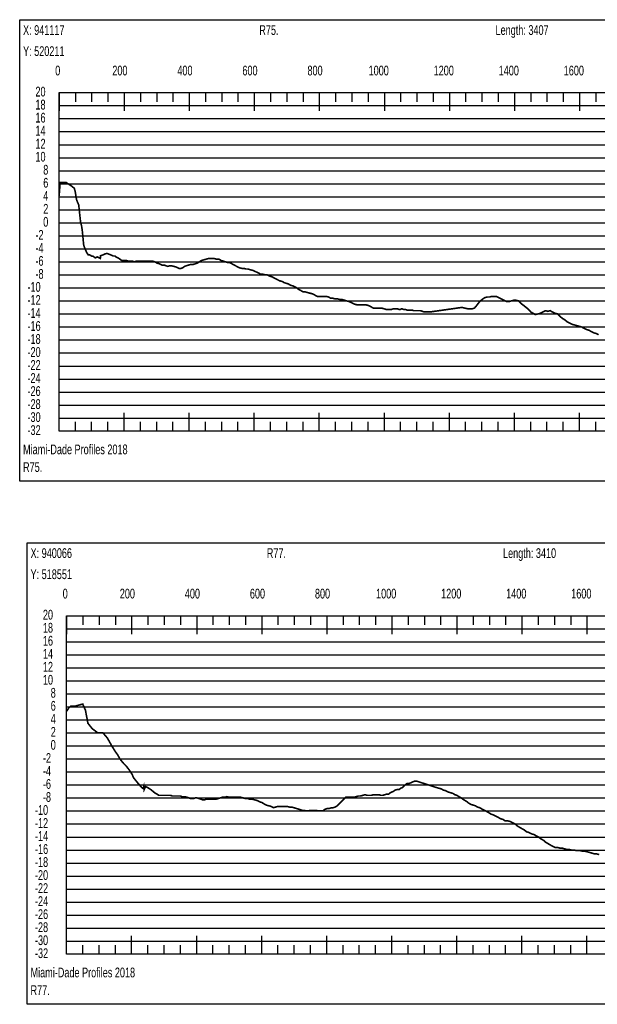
# Model space of a CAD drawing. Header units: inches. Extents: x 471865 to 538526, y 1054316 to 1102451.
# Tile 110 of 131: x 520344 to 522120, y 1085388 to 1088414. Entities that reach past the tile are written whole.
import ezdxf

# ---------------------------------------------------------------- set-up
doc = ezdxf.new("R2010")
doc.units = ezdxf.units.IN
doc.header["$MEASUREMENT"] = 0
for name, color, linetype in [('LABELS', 7, 'Continuous'), ('X_Gr1', 7, 'Continuous'), ('XSECTION', 7, 'Continuous')]:
    doc.layers.add(name, color=color, linetype=linetype)
doc.styles.get("Standard").update_dxf_attribs({"font": 'arial.ttf'})

msp = doc.modelspace()

# ---------------------------------------------------------------- linework, layer by layer
at = {"layer": 'X_Gr1', "color": 6, "linetype": 'Continuous', "lineweight": 18, "true_color": 0xff00ff, "transparency": 33554687, "const_width": 5}
for points in [[(520465.5, 1087872.3), (520465.5, 1087872.3), (520468.8, 1087912.9), (520487.1, 1087913.2), (520501.5, 1087904), (520512.1, 1087895.8), (520514.8, 1087886.5), (520519.5, 1087858.9), (520525.7, 1087844.9), (520531.5, 1087791.4), (520534.6, 1087779.8), (520536.7, 1087765.8), (520540.9, 1087723.2), (520542.4, 1087716.6), (520545.3, 1087710.3), (520549.9, 1087698.9), (520554.9, 1087691.2), (520560.3, 1087690.6), (520565.1, 1087687.4), (520569.8, 1087686.7), (520577.1, 1087681.6), (520582.7, 1087684.8), (520592.3, 1087680), (520592.8, 1087688.3), (520597.4, 1087689.9), (520602.1, 1087691.6), (520606.7, 1087693.8), (520612.6, 1087695.5), (520617.7, 1087693.5), (520622.8, 1087691.5), (520627.7, 1087689.5), (520632.2, 1087687.5), (520636.9, 1087687.5), (520642.1, 1087683.5), (520647.4, 1087681.5), (520652.9, 1087677.5), (520658.2, 1087673.5), (520663.1, 1087673.5), (520668.1, 1087673.5), (520673.3, 1087673.5), (520678.9, 1087671.5), (520684.9, 1087671.5), (520690.9, 1087671.5), (520696.9, 1087669.5), (520702.6, 1087671.5), (520708.5, 1087671.5), (520715.1, 1087671.5), (520722.4, 1087671.5), (520729.9, 1087671.5), (520736.8, 1087671.5), (520742.9, 1087671.5), (520748.4, 1087671.5), (520753.8, 1087671.5), (520760, 1087669.5), (520766.8, 1087665.5), (520774.1, 1087663.5), (520781.5, 1087659.5), (520788.3, 1087659.5), (520794.4, 1087657.5), (520799.8, 1087655.5), (520805.2, 1087657.5), (520811.2, 1087657.5), (520818.3, 1087655.5), (520826, 1087653.5), (520833.7, 1087649.5), (520840.5, 1087649.5), (520846.2, 1087651.5), (520851.2, 1087655.5), (520856.8, 1087657.5), (520863.2, 1087659.5), (520870.3, 1087661.5), (520877.5, 1087661.5), (520884.2, 1087663.5), (520890.4, 1087665.5), (520896.4, 1087669.5), (520902.7, 1087673.5), (520909.7, 1087675.5), (520916.8, 1087677.5), (520923.9, 1087679.5), (520930.7, 1087679.5), (520937, 1087679.5), (520943.3, 1087679.5), (520949.9, 1087677.5), (520957.1, 1087677.5), (520964.3, 1087673.5), (520971.3, 1087671.5), (520977.8, 1087669.5), (520983.9, 1087667.5), (520990.2, 1087667.5), (520996.9, 1087663.5), (521004.1, 1087659.5), (521011.9, 1087655.5), (521019.7, 1087651.5), (521027.3, 1087649.5), (521033.9, 1087649.5), (521039.8, 1087647.5), (521045.9, 1087647.5), (521052.8, 1087645.5), (521060.9, 1087643.5), (521069.5, 1087639.5), (521077.9, 1087635.5), (521085.5, 1087631.5), (521092.4, 1087631.5), (521099, 1087629.5), (521105.9, 1087629.5), (521113, 1087625.5), (521120.4, 1087623.5), (521127.6, 1087619.5), (521135.2, 1087615.5), (521143, 1087611.5), (521150.7, 1087609.5), (521157.9, 1087605.5), (521164.4, 1087603.5), (521170.7, 1087601.5), (521177.2, 1087597.5), (521184.8, 1087595.5), (521193.1, 1087591.5), (521201.2, 1087585.5), (521208.7, 1087581.5), (521215.2, 1087577.5), (521221.3, 1087577.5), (521228.1, 1087575.5), (521235.6, 1087573.5), (521243.7, 1087571.5), (521251.7, 1087567.5), (521259.1, 1087563.5), (521265.8, 1087563.5), (521272.3, 1087563.5), (521279.2, 1087563.5), (521286.5, 1087563.5), (521293.8, 1087561.5), (521301, 1087557.5), (521307.9, 1087557.5), (521315.2, 1087555.5), (521322.6, 1087555.5), (521330.1, 1087553.5), (521337, 1087553.5), (521343.2, 1087551.5), (521349.7, 1087549.5), (521357.1, 1087547.5), (521365.4, 1087543.5), (521373.9, 1087539.5), (521381.7, 1087537.5), (521388.7, 1087537.5), (521394.8, 1087537.5), (521401.3, 1087537.5), (521408.5, 1087537.5), (521416.4, 1087535.5), (521424.3, 1087531.5), (521431.5, 1087527.5), (521438, 1087527.5), (521444.3, 1087527.5), (521450.7, 1087527.5), (521457.4, 1087527.5), (521463.9, 1087525.5), (521470.4, 1087523.5), (521477, 1087523.5), (521483.1, 1087523.5), (521488.3, 1087523.5), (521493.1, 1087525.5), (521498.6, 1087525.5), (521504.9, 1087525.5), (521510.4, 1087523.5), (521514.6, 1087523.5), (521518.8, 1087525.5), (521524.3, 1087523.5), (521530.1, 1087523.5), (521534.7, 1087521.5), (521538.9, 1087521.5), (521544.2, 1087521.5), (521550.4, 1087521.5), (521556, 1087519.5), (521560.3, 1087519.5), (521564.7, 1087519.5), (521570.3, 1087519.5), (521576.8, 1087519.5), (521582.8, 1087517.5), (521587.9, 1087515.5), (521593.1, 1087515.5), (521598.8, 1087515.5), (521605.2, 1087515.5), (521626.7, 1087518.5), (521631.9, 1087519.3), (521637.1, 1087520), (521642.3, 1087520.7), (521647.5, 1087521.5), (521652.7, 1087522.2), (521657.9, 1087522.9), (521663, 1087523.7), (521668.2, 1087524.4), (521673.4, 1087525.2), (521678.5, 1087525.9), (521683.6, 1087526.6), (521688.8, 1087527.4), (521693.9, 1087528.1), (521699, 1087528.8), (521703.9, 1087529.5), (521712.1, 1087527.5), (521721, 1087525.5), (521729.2, 1087525.5), (521736.5, 1087525.5), (521742.8, 1087527.5), (521749.4, 1087535.5), (521757.1, 1087545.5), (521765.5, 1087553.5), (521774.1, 1087559.5), (521782, 1087561.5), (521789.1, 1087561.5), (521796, 1087563.5), (521802.8, 1087563.5), (521809.9, 1087563.5), (521817.4, 1087559.5), (521825.3, 1087555.5), (521833.6, 1087551.5), (521841.5, 1087547.5), (521849, 1087547.5), (521856.1, 1087549.5), (521863.2, 1087551.5), (521870.6, 1087551.5), (521878.2, 1087549.5), (521886, 1087541.5), (521893.9, 1087535.5), (521901.5, 1087529.5), (521908.8, 1087523.5), (521915.8, 1087515.5), (521922.8, 1087511.5), (521929.9, 1087507.5), (521937.4, 1087509.5), (521945.4, 1087511.5), (521953.3, 1087515.5), (521960.9, 1087519.5), (521968.2, 1087517.5), (521975.2, 1087519.5), (521982.7, 1087515.5), (521990.5, 1087511.5), (521998.6, 1087509.5), (522006.3, 1087501.5), (522013.4, 1087495.5), (522020.3, 1087491.5), (522027.4, 1087485.5), (522035.2, 1087481.5), (522043, 1087477.5), (522050.5, 1087475.5), (522057.6, 1087473.5), (522064.6, 1087471.5), (522072, 1087469.5), (522079.7, 1087465.5), (522087.2, 1087461.5), (522094.5, 1087459.5), (522101.6, 1087455.5), (522109, 1087451.5), (522116.8, 1087449.5), (522124.6, 1087445.5)], [(520488.7, 1086288.8), (520488.7, 1086288.8), (520495.5, 1086299.5), (520501.3, 1086304.2), (520515.1, 1086304.6), (520538.1, 1086310.9), (520546.4, 1086292.2), (520554.1, 1086251.7), (520567.5, 1086235.2), (520584.2, 1086222.4), (520600.3, 1086222.5), (520613.9, 1086206.4), (520629.4, 1086179.1), (520639.7, 1086162.8), (520645.1, 1086155.7), (520652.7, 1086142), (520663.1, 1086129.1), (520671.9, 1086120.3), (520681.7, 1086107.6), (520689.6, 1086095.6), (520694.6, 1086084.2), (520702.5, 1086074.4), (520710.6, 1086064.5), (520716.6, 1086058), (520721.1, 1086053.1), (520724, 1086051.1), (520726, 1086058), (520726.9, 1086047.6), (520731.1, 1086057.3), (520736.3, 1086055.1), (520741.5, 1086051.9), (520746.7, 1086048.7), (520751.9, 1086044.4), (520757.1, 1086040.1), (520762.3, 1086036.3), (520767.5, 1086033.6), (520772.2, 1086030.4), (520777.3, 1086030.4), (520783.1, 1086030.4), (520789.6, 1086030.4), (520796.1, 1086030.4), (520802.4, 1086030.4), (520808.3, 1086030.4), (520813.7, 1086028.4), (520818.6, 1086028.4), (520823.2, 1086028.4), (520828.3, 1086028.4), (520833.9, 1086028.4), (520838.9, 1086028.4), (520843.2, 1086026.4), (520847.4, 1086026.4), (520852.6, 1086026.4), (520858.8, 1086024.4), (520864.8, 1086022.4), (520869.9, 1086020.4), (520874, 1086020.4), (520878.3, 1086020.4), (520883.6, 1086022.4), (520889.7, 1086022.4), (520896.1, 1086020.4), (520902.1, 1086018.4), (520907.4, 1086016.4), (520912.2, 1086016.4), (520917.4, 1086018.4), (520923.9, 1086018.4), (520931.5, 1086018.4), (520939.7, 1086018.4), (520947.5, 1086018.4), (520954.5, 1086020.4), (520961, 1086022.4), (520967.1, 1086024.4), (520973.8, 1086024.4), (520981.3, 1086026.4), (520988.9, 1086024.4), (520996.5, 1086024.4), (521003.7, 1086024.4), (521010.6, 1086024.4), (521017.5, 1086024.4), (521024.5, 1086024.4), (521032, 1086022.4), (521039.1, 1086020.4), (521045.7, 1086020.4), (521052.3, 1086018.4), (521059.4, 1086018.4), (521067.4, 1086016.4), (521075.1, 1086014.4), (521082.3, 1086010.4), (521088.9, 1086008.4), (521095.4, 1086004.4), (521102.5, 1086000.4), (521109.9, 1085998.4), (521117.5, 1085996.4), (521124.6, 1085992.4), (521131.1, 1085994.4), (521137.8, 1085996.4), (521144.8, 1085996.4), (521152.3, 1085996.4), (521159.8, 1085996.4), (521166.9, 1085996.4), (521173.9, 1085994.4), (521180.6, 1085994.4), (521187.3, 1085992.4), (521194, 1085990.4), (521200.7, 1085988.4), (521207.1, 1085986.4), (521213.2, 1085984.4), (521219.1, 1085984.4), (521225.1, 1085982.4), (521231.2, 1085982.4), (521237.6, 1085984.4), (521243.6, 1085984.4), (521248.6, 1085984.4), (521252.8, 1085984.4), (521256.9, 1085984.4), (521261.7, 1085982.4), (521266.8, 1085982.4), (521271.8, 1085982.4), (521276.3, 1085982.4), (521280.7, 1085986.4), (521285.5, 1085988.4), (521291.2, 1085990.4), (521297.2, 1085990.4), (521302.8, 1085992.4), (521308.3, 1085992.4), (521314.3, 1085994.4), (521320.9, 1085998.4), (521325.7, 1086003.4), (521330.9, 1086008.7), (521336, 1086013.9), (521341.2, 1086019.2), (521346.4, 1086024.4), (521352.8, 1086024.4), (521359.6, 1086024.4), (521366.4, 1086024.4), (521372.9, 1086024.4), (521379.2, 1086026.4), (521385.5, 1086028.4), (521392.2, 1086028.4), (521399.2, 1086030.4), (521406.2, 1086032.4), (521413, 1086030.4), (521419.5, 1086030.4), (521425.7, 1086030.4), (521431.7, 1086032.4), (521437.2, 1086032.4), (521442.9, 1086032.4), (521448.8, 1086032.4), (521454.7, 1086030.4), (521460.8, 1086030.4), (521467, 1086032.4), (521473.3, 1086034.4), (521479, 1086034.4), (521483.8, 1086038.4), (521488.2, 1086040.4), (521492.9, 1086042.4), (521498.7, 1086046.4), (521504.9, 1086048.4), (521511, 1086048.4), (521516.4, 1086052.4), (521520.9, 1086054.4), (521525.2, 1086058.4), (521529.7, 1086062.4), (521534.8, 1086066.4), (521540.3, 1086066.4), (521545.6, 1086068.4), (521550.3, 1086070.4), (521554.5, 1086072.4), (521558.9, 1086074.4), (521564.2, 1086074.4), (521569.9, 1086072.4), (521576.1, 1086070.4), (521582.3, 1086068.4), (521588.6, 1086066.4), (521595.1, 1086064.4), (521601.2, 1086062.4), (521607.1, 1086060.4), (521612.9, 1086058.4), (521619, 1086056.4), (521625.7, 1086054.4), (521632.7, 1086052.4), (521640, 1086050.4), (521647.4, 1086046.4), (521654.9, 1086044.4), (521662.4, 1086040.4), (521669.4, 1086038.4), (521676.1, 1086036.4), (521682.4, 1086032.4), (521688.5, 1086030.4), (521695.1, 1086026.4), (521702.2, 1086022.4), (521710, 1086016.4), (521717.6, 1086012.4), (521725, 1086006.4), (521732, 1086002.4), (521738.7, 1086000.4), (521745.3, 1085998.4), (521751.8, 1085994.4), (521758.5, 1085992.4), (521765.7, 1085988.4), (521773.1, 1085984.4), (521780.8, 1085980.4), (521787.8, 1085976.4), (521794.2, 1085972.4), (521800.9, 1085970.4), (521808.1, 1085966.4), (521816, 1085962.4), (521823.5, 1085958.4), (521830.3, 1085956.4), (521836.5, 1085952.4), (521843.3, 1085952.4), (521851.3, 1085950.4), (521859.5, 1085946.4), (521867.4, 1085942.4), (521874.4, 1085936.4), (521880.9, 1085932.4), (521888, 1085928.4), (521895.4, 1085924.4), (521902.9, 1085918.4), (521910.1, 1085916.4), (521917.1, 1085912.4), (521924.5, 1085910.4), (521931.9, 1085906.4), (521939.6, 1085902.4), (521947.5, 1085896.4), (521954.7, 1085892.4), (521961.6, 1085886.4), (521968.2, 1085882.4), (521975, 1085878.4), (521982.4, 1085874.4), (521990.1, 1085870.4), (521997.9, 1085870.4), (522005, 1085868.4), (522011.6, 1085868.4), (522018.5, 1085866.4), (522025.4, 1085864.4), (522032.9, 1085864.4), (522040.8, 1085862.4), (522048.9, 1085862.4), (522056.3, 1085860.4), (522062.5, 1085860.4), (522068.6, 1085860.4), (522075.6, 1085858.4), (522083.5, 1085858.4), (522091.5, 1085856.4), (522098.8, 1085854.4), (522105.3, 1085852.4), (522111.6, 1085850.4), (522118.3, 1085850.4), (522126.2, 1085848.4)]]:
    msp.add_lwpolyline(points, dxfattribs=at)
at = {"layer": 'XSECTION', "color": 18, "linetype": 'Continuous', "true_color": 0x000000}
for points in [[(520344.3, 1088413.5), (523986.7, 1088413.5), (523986.7, 1086995.5), (520344.3, 1086995.5), (520344.3, 1088413.5)], [(520465.5, 1088189.5), (523865.5, 1088189.5), (523865.5, 1087149.5), (520465.5, 1087149.5), (520465.5, 1088189.5)], [(520465.5, 1088189.5), (520465.5, 1088133.1)], [(520465.5, 1088189.5), (520465.5, 1088133.1)], [(520465.5, 1088189.5), (520465.5, 1088161.5)], [(520465.5, 1088189.5), (520465.5, 1088161.5)], [(520515.5, 1088189.5), (520515.5, 1088161.5)], [(520565.5, 1088189.5), (520565.5, 1088161.5)], [(520615.5, 1088189.5), (520615.5, 1088161.5)], [(520665.5, 1088189.5), (520665.5, 1088133.1)], [(520665.5, 1088189.5), (520665.5, 1088161.5)], [(520715.5, 1088189.5), (520715.5, 1088161.5)], [(520765.5, 1088189.5), (520765.5, 1088161.5)], [(520815.5, 1088189.5), (520815.5, 1088161.5)], [(520865.5, 1088189.5), (520865.5, 1088133.1)], [(520865.5, 1088189.5), (520865.5, 1088161.5)], [(520915.5, 1088189.5), (520915.5, 1088161.5)], [(520965.5, 1088189.5), (520965.5, 1088161.5)], [(521015.5, 1088189.5), (521015.5, 1088161.5)], [(521065.5, 1088189.5), (521065.5, 1088133.1)], [(521065.5, 1088189.5), (521065.5, 1088161.5)], [(521115.5, 1088189.5), (521115.5, 1088161.5)], [(521165.5, 1088189.5), (521165.5, 1088161.5)], [(521215.5, 1088189.5), (521215.5, 1088161.5)], [(521265.5, 1088189.5), (521265.5, 1088133.1)], [(521265.5, 1088189.5), (521265.5, 1088161.5)], [(521315.5, 1088189.5), (521315.5, 1088161.5)], [(521365.5, 1088189.5), (521365.5, 1088161.5)], [(521415.5, 1088189.5), (521415.5, 1088161.5)], [(521465.5, 1088189.5), (521465.5, 1088133.1)], [(521465.5, 1088189.5), (521465.5, 1088161.5)], [(521515.5, 1088189.5), (521515.5, 1088161.5)], [(521565.5, 1088189.5), (521565.5, 1088161.5)], [(521615.5, 1088189.5), (521615.5, 1088161.5)], [(521665.5, 1088189.5), (521665.5, 1088133.1)], [(521665.5, 1088189.5), (521665.5, 1088161.5)], [(521715.5, 1088189.5), (521715.5, 1088161.5)], [(521765.5, 1088189.5), (521765.5, 1088161.5)], [(521815.5, 1088189.5), (521815.5, 1088161.5)], [(521865.5, 1088189.5), (521865.5, 1088133.1)], [(521865.5, 1088189.5), (521865.5, 1088161.5)], [(521915.5, 1088189.5), (521915.5, 1088161.5)], [(521965.5, 1088189.5), (521965.5, 1088161.5)], [(522015.5, 1088189.5), (522015.5, 1088161.5)], [(522065.5, 1088189.5), (522065.5, 1088133.1)], [(522065.5, 1088189.5), (522065.5, 1088161.5)], [(522115.5, 1088189.5), (522115.5, 1088161.5)], [(520465.5, 1087949.5), (520493.5, 1087949.5)], [(520465.5, 1087749.5), (520493.5, 1087749.5)], [(520465.5, 1087549.5), (520493.5, 1087549.5)], [(520465.5, 1087349.5), (520493.5, 1087349.5)], [(520465.5, 1087149.5), (520465.5, 1087205.9)], [(520465.5, 1087149.5), (520465.5, 1087205.9)], [(520665.5, 1087149.5), (520665.5, 1087205.9)], [(520865.5, 1087149.5), (520865.5, 1087205.9)], [(521065.5, 1087149.5), (521065.5, 1087205.9)], [(521265.5, 1087149.5), (521265.5, 1087205.9)], [(521465.5, 1087149.5), (521465.5, 1087205.9)], [(521665.5, 1087149.5), (521665.5, 1087205.9)], [(521865.5, 1087149.5), (521865.5, 1087205.9)], [(522065.5, 1087149.5), (522065.5, 1087205.9)], [(520465.5, 1087149.5), (520465.5, 1087177.5)], [(520465.5, 1087149.5), (520465.5, 1087177.5)], [(520515.5, 1087149.5), (520515.5, 1087177.5)], [(520565.5, 1087149.5), (520565.5, 1087177.5)], [(520615.5, 1087149.5), (520615.5, 1087177.5)], [(520665.5, 1087149.5), (520665.5, 1087177.5)], [(520715.5, 1087149.5), (520715.5, 1087177.5)], [(520765.5, 1087149.5), (520765.5, 1087177.5)], [(520815.5, 1087149.5), (520815.5, 1087177.5)], [(520865.5, 1087149.5), (520865.5, 1087177.5)], [(520915.5, 1087149.5), (520915.5, 1087177.5)], [(520965.5, 1087149.5), (520965.5, 1087177.5)], [(521015.5, 1087149.5), (521015.5, 1087177.5)], [(521065.5, 1087149.5), (521065.5, 1087177.5)], [(521115.5, 1087149.5), (521115.5, 1087177.5)], [(521165.5, 1087149.5), (521165.5, 1087177.5)], [(521215.5, 1087149.5), (521215.5, 1087177.5)], [(521265.5, 1087149.5), (521265.5, 1087177.5)], [(521315.5, 1087149.5), (521315.5, 1087177.5)], [(521365.5, 1087149.5), (521365.5, 1087177.5)], [(521415.5, 1087149.5), (521415.5, 1087177.5)], [(521465.5, 1087149.5), (521465.5, 1087177.5)], [(521515.5, 1087149.5), (521515.5, 1087177.5)], [(521565.5, 1087149.5), (521565.5, 1087177.5)], [(521615.5, 1087149.5), (521615.5, 1087177.5)], [(521665.5, 1087149.5), (521665.5, 1087177.5)], [(521715.5, 1087149.5), (521715.5, 1087177.5)], [(521765.5, 1087149.5), (521765.5, 1087177.5)], [(521815.5, 1087149.5), (521815.5, 1087177.5)], [(521865.5, 1087149.5), (521865.5, 1087177.5)], [(521915.5, 1087149.5), (521915.5, 1087177.5)], [(521965.5, 1087149.5), (521965.5, 1087177.5)], [(522015.5, 1087149.5), (522015.5, 1087177.5)], [(522065.5, 1087149.5), (522065.5, 1087177.5)], [(522115.5, 1087149.5), (522115.5, 1087177.5)], [(520367.3, 1086806.4), (524009.7, 1086806.4), (524009.7, 1085388.4), (520367.3, 1085388.4), (520367.3, 1086806.4)], [(520488.5, 1086582.4), (523888.5, 1086582.4), (523888.5, 1085542.4), (520488.5, 1085542.4), (520488.5, 1086582.4)], [(520488.5, 1086582.4), (520488.5, 1086526)], [(520488.5, 1086582.4), (520488.5, 1086526)], [(520488.5, 1086582.4), (520488.5, 1086554.4)], [(520488.5, 1086582.4), (520488.5, 1086554.4)], [(520538.5, 1086582.4), (520538.5, 1086554.4)], [(520588.5, 1086582.4), (520588.5, 1086554.4)], [(520638.5, 1086582.4), (520638.5, 1086554.4)], [(520688.5, 1086582.4), (520688.5, 1086526)], [(520688.5, 1086582.4), (520688.5, 1086554.4)], [(520738.5, 1086582.4), (520738.5, 1086554.4)], [(520788.5, 1086582.4), (520788.5, 1086554.4)], [(520838.5, 1086582.4), (520838.5, 1086554.4)], [(520888.5, 1086582.4), (520888.5, 1086526)], [(520888.5, 1086582.4), (520888.5, 1086554.4)], [(520938.5, 1086582.4), (520938.5, 1086554.4)], [(520988.5, 1086582.4), (520988.5, 1086554.4)], [(521038.5, 1086582.4), (521038.5, 1086554.4)], [(521088.5, 1086582.4), (521088.5, 1086526)], [(521088.5, 1086582.4), (521088.5, 1086554.4)], [(521138.5, 1086582.4), (521138.5, 1086554.4)], [(521188.5, 1086582.4), (521188.5, 1086554.4)], [(521238.5, 1086582.4), (521238.5, 1086554.4)], [(521288.5, 1086582.4), (521288.5, 1086526)], [(521288.5, 1086582.4), (521288.5, 1086554.4)], [(521338.5, 1086582.4), (521338.5, 1086554.4)], [(521388.5, 1086582.4), (521388.5, 1086554.4)], [(521438.5, 1086582.4), (521438.5, 1086554.4)], [(521488.5, 1086582.4), (521488.5, 1086526)], [(521488.5, 1086582.4), (521488.5, 1086554.4)], [(521538.5, 1086582.4), (521538.5, 1086554.4)], [(521588.5, 1086582.4), (521588.5, 1086554.4)], [(521638.5, 1086582.4), (521638.5, 1086554.4)], [(521688.5, 1086582.4), (521688.5, 1086526)], [(521688.5, 1086582.4), (521688.5, 1086554.4)], [(521738.5, 1086582.4), (521738.5, 1086554.4)], [(521788.5, 1086582.4), (521788.5, 1086554.4)], [(521838.5, 1086582.4), (521838.5, 1086554.4)], [(521888.5, 1086582.4), (521888.5, 1086526)], [(521888.5, 1086582.4), (521888.5, 1086554.4)], [(521938.5, 1086582.4), (521938.5, 1086554.4)], [(521988.5, 1086582.4), (521988.5, 1086554.4)], [(522038.5, 1086582.4), (522038.5, 1086554.4)], [(522088.5, 1086582.4), (522088.5, 1086526)], [(522088.5, 1086582.4), (522088.5, 1086554.4)], [(520488.5, 1086342.4), (520516.5, 1086342.4)], [(520488.5, 1086142.4), (520516.5, 1086142.4)], [(520488.5, 1085942.4), (520516.5, 1085942.4)], [(520488.5, 1085742.4), (520516.5, 1085742.4)], [(520488.5, 1085542.4), (520488.5, 1085598.8)], [(520488.5, 1085542.4), (520488.5, 1085598.8)], [(520688.5, 1085542.4), (520688.5, 1085598.8)], [(520888.5, 1085542.4), (520888.5, 1085598.8)], [(521088.5, 1085542.4), (521088.5, 1085598.8)], [(521288.5, 1085542.4), (521288.5, 1085598.8)], [(521488.5, 1085542.4), (521488.5, 1085598.8)], [(521688.5, 1085542.4), (521688.5, 1085598.8)], [(521888.5, 1085542.4), (521888.5, 1085598.8)], [(522088.5, 1085542.4), (522088.5, 1085598.8)], [(520488.5, 1085542.4), (520488.5, 1085570.4)], [(520488.5, 1085542.4), (520488.5, 1085570.4)], [(520538.5, 1085542.4), (520538.5, 1085570.4)], [(520588.5, 1085542.4), (520588.5, 1085570.4)], [(520638.5, 1085542.4), (520638.5, 1085570.4)], [(520688.5, 1085542.4), (520688.5, 1085570.4)], [(520738.5, 1085542.4), (520738.5, 1085570.4)], [(520788.5, 1085542.4), (520788.5, 1085570.4)], [(520838.5, 1085542.4), (520838.5, 1085570.4)], [(520888.5, 1085542.4), (520888.5, 1085570.4)], [(520938.5, 1085542.4), (520938.5, 1085570.4)], [(520988.5, 1085542.4), (520988.5, 1085570.4)], [(521038.5, 1085542.4), (521038.5, 1085570.4)], [(521088.5, 1085542.4), (521088.5, 1085570.4)], [(521138.5, 1085542.4), (521138.5, 1085570.4)], [(521188.5, 1085542.4), (521188.5, 1085570.4)], [(521238.5, 1085542.4), (521238.5, 1085570.4)], [(521288.5, 1085542.4), (521288.5, 1085570.4)], [(521338.5, 1085542.4), (521338.5, 1085570.4)], [(521388.5, 1085542.4), (521388.5, 1085570.4)], [(521438.5, 1085542.4), (521438.5, 1085570.4)], [(521488.5, 1085542.4), (521488.5, 1085570.4)], [(521538.5, 1085542.4), (521538.5, 1085570.4)], [(521588.5, 1085542.4), (521588.5, 1085570.4)], [(521638.5, 1085542.4), (521638.5, 1085570.4)], [(521688.5, 1085542.4), (521688.5, 1085570.4)], [(521738.5, 1085542.4), (521738.5, 1085570.4)], [(521788.5, 1085542.4), (521788.5, 1085570.4)], [(521838.5, 1085542.4), (521838.5, 1085570.4)], [(521888.5, 1085542.4), (521888.5, 1085570.4)], [(521938.5, 1085542.4), (521938.5, 1085570.4)], [(521988.5, 1085542.4), (521988.5, 1085570.4)], [(522038.5, 1085542.4), (522038.5, 1085570.4)], [(522088.5, 1085542.4), (522088.5, 1085570.4)]]:
    msp.add_lwpolyline(points, dxfattribs=at)
at = {"layer": 'XSECTION', "color": 18, "true_color": 0x000000}
for points in [[(520465.5, 1088149.5), (523865.5, 1088149.5)], [(520465.5, 1088109.5), (523865.5, 1088109.5)], [(520465.5, 1088069.5), (523865.5, 1088069.5)], [(520465.5, 1088029.5), (523865.5, 1088029.5)], [(520465.5, 1087989.5), (523865.5, 1087989.5)], [(520465.5, 1087949.5), (523865.5, 1087949.5)], [(520465.5, 1087909.5), (523865.5, 1087909.5)], [(520465.5, 1087869.5), (523865.5, 1087869.5)], [(520465.5, 1087829.5), (523865.5, 1087829.5)], [(520465.5, 1087789.5), (523865.5, 1087789.5)], [(520465.5, 1087749.5), (523865.5, 1087749.5)], [(520465.5, 1087709.5), (523865.5, 1087709.5)], [(520465.5, 1087669.5), (523865.5, 1087669.5)], [(520465.5, 1087629.5), (523865.5, 1087629.5)], [(520465.5, 1087589.5), (523865.5, 1087589.5)], [(520465.5, 1087549.5), (523865.5, 1087549.5)], [(520465.5, 1087509.5), (523865.5, 1087509.5)], [(520465.5, 1087469.5), (523865.5, 1087469.5)], [(520465.5, 1087429.5), (523865.5, 1087429.5)], [(520465.5, 1087389.5), (523865.5, 1087389.5)], [(520465.5, 1087349.5), (523865.5, 1087349.5)], [(520465.5, 1087309.5), (523865.5, 1087309.5)], [(520465.5, 1087269.5), (523865.5, 1087269.5)], [(520465.5, 1087229.5), (523865.5, 1087229.5)], [(520465.5, 1087189.5), (523865.5, 1087189.5)], [(520488.5, 1086542.4), (523888.5, 1086542.4)], [(520488.5, 1086502.4), (523888.5, 1086502.4)], [(520488.5, 1086462.4), (523888.5, 1086462.4)], [(520488.5, 1086422.4), (523888.5, 1086422.4)], [(520488.5, 1086382.4), (523888.5, 1086382.4)], [(520488.5, 1086342.4), (523888.5, 1086342.4)], [(520488.5, 1086302.4), (523888.5, 1086302.4)], [(520488.5, 1086262.4), (523888.5, 1086262.4)], [(520488.5, 1086222.4), (523888.5, 1086222.4)], [(520488.5, 1086182.4), (523888.5, 1086182.4)], [(520488.5, 1086142.4), (523888.5, 1086142.4)], [(520488.5, 1086102.4), (523888.5, 1086102.4)], [(520488.5, 1086062.4), (523888.5, 1086062.4)], [(520488.5, 1086022.4), (523888.5, 1086022.4)], [(520488.5, 1085982.4), (523888.5, 1085982.4)], [(520488.5, 1085942.4), (523888.5, 1085942.4)], [(520488.5, 1085902.4), (523888.5, 1085902.4)], [(520488.5, 1085862.4), (523888.5, 1085862.4)], [(520488.5, 1085822.4), (523888.5, 1085822.4)], [(520488.5, 1085782.4), (523888.5, 1085782.4)], [(520488.5, 1085742.4), (523888.5, 1085742.4)], [(520488.5, 1085702.4), (523888.5, 1085702.4)], [(520488.5, 1085662.4), (523888.5, 1085662.4)], [(520488.5, 1085622.4), (523888.5, 1085622.4)], [(520488.5, 1085582.4), (523888.5, 1085582.4)]]:
    msp.add_lwpolyline(points, dxfattribs=at)

# ---------------------------------------------------------------- texts
at = {"layer": 'LABELS', "color": 18, "true_color": 0x000000, "width": 0.666667}
for s, p in [('X: 941117', (520354.7, 1088366.7)), ('R75.', (521081.1, 1088366.7)), ('Length: 3407', (521807.5, 1088366.7)), ('Y: 520211', (520354.7, 1088301.9)), ('0', (520453.5, 1088242.3)), ('0', (520453.5, 1088242.3)), ('200', (520629.1, 1088242.3)), ('400', (520829.1, 1088242.3)), ('600', (521029.1, 1088242.3)), ('800', (521229.1, 1088242.3)), ('1000', (521417.1, 1088242.3)), ('1200', (521617.1, 1088242.3)), ('1400', (521817.1, 1088242.3)), ('1600', (522017.1, 1088242.3)), ('20', (520392.7, 1088177.5)), ('18', (520392.7, 1088137.5)), ('16', (520392.7, 1088097.5)), ('14', (520392.7, 1088057.5)), ('12', (520392.7, 1088017.5)), ('10', (520392.7, 1087977.5)), ('8', (520416.7, 1087937.5)), ('6', (520416.7, 1087897.5)), ('4', (520416.7, 1087857.5)), ('2', (520416.7, 1087817.5)), ('0', (520416.7, 1087777.5)), ('-2', (520392.7, 1087737.5)), ('-4', (520392.7, 1087697.5)), ('-6', (520392.7, 1087657.5)), ('-8', (520392.7, 1087617.5)), ('-10', (520368.3, 1087577.5)), ('-12', (520368.3, 1087537.5)), ('-14', (520368.3, 1087497.5)), ('-16', (520368.3, 1087457.5)), ('-18', (520368.3, 1087417.5)), ('-20', (520368.3, 1087377.5)), ('-22', (520368.3, 1087337.5)), ('-24', (520368.3, 1087297.5)), ('-26', (520368.3, 1087257.5)), ('-28', (520368.3, 1087217.5)), ('-30', (520368.3, 1087177.5)), ('-32', (520368.3, 1087137.5)), ('Miami-Dade Profiles 2018', (520354.7, 1087078.3)), ('R75.', (520354.7, 1087023.9)), ('X: 940066', (520377.7, 1086759.6)), ('R77.', (521104.1, 1086759.6)), ('Length: 3410', (521830.5, 1086759.6)), ('Y: 518551', (520377.7, 1086694.8)), ('0', (520476.5, 1086635.2)), ('0', (520476.5, 1086635.2)), ('200', (520652.1, 1086635.2)), ('400', (520852.1, 1086635.2)), ('600', (521052.1, 1086635.2)), ('800', (521252.1, 1086635.2)), ('1000', (521440.1, 1086635.2)), ('1200', (521640.1, 1086635.2)), ('1400', (521840.1, 1086635.2)), ('1600', (522040.1, 1086635.2)), ('20', (520415.7, 1086570.4)), ('18', (520415.7, 1086530.4)), ('16', (520415.7, 1086490.4)), ('14', (520415.7, 1086450.4)), ('12', (520415.7, 1086410.4)), ('10', (520415.7, 1086370.4)), ('8', (520439.7, 1086330.4)), ('6', (520439.7, 1086290.4)), ('4', (520439.7, 1086250.4)), ('2', (520439.7, 1086210.4)), ('0', (520439.7, 1086170.4)), ('-2', (520415.7, 1086130.4)), ('-4', (520415.7, 1086090.4)), ('-6', (520415.7, 1086050.4)), ('-8', (520415.7, 1086010.4)), ('-10', (520391.3, 1085970.4)), ('-12', (520391.3, 1085930.4)), ('-14', (520391.3, 1085890.4)), ('-16', (520391.3, 1085850.4)), ('-18', (520391.3, 1085810.4)), ('-20', (520391.3, 1085770.4)), ('-22', (520391.3, 1085730.4)), ('-24', (520391.3, 1085690.4)), ('-26', (520391.3, 1085650.4)), ('-28', (520391.3, 1085610.4)), ('-30', (520391.3, 1085570.4)), ('-32', (520391.3, 1085530.4)), ('Miami-Dade Profiles 2018', (520377.7, 1085471.2)), ('R77.', (520377.7, 1085416.8))]:
    msp.add_text(s, height=30, dxfattribs=at).set_placement(p)

doc.saveas('drawing.dxf')
